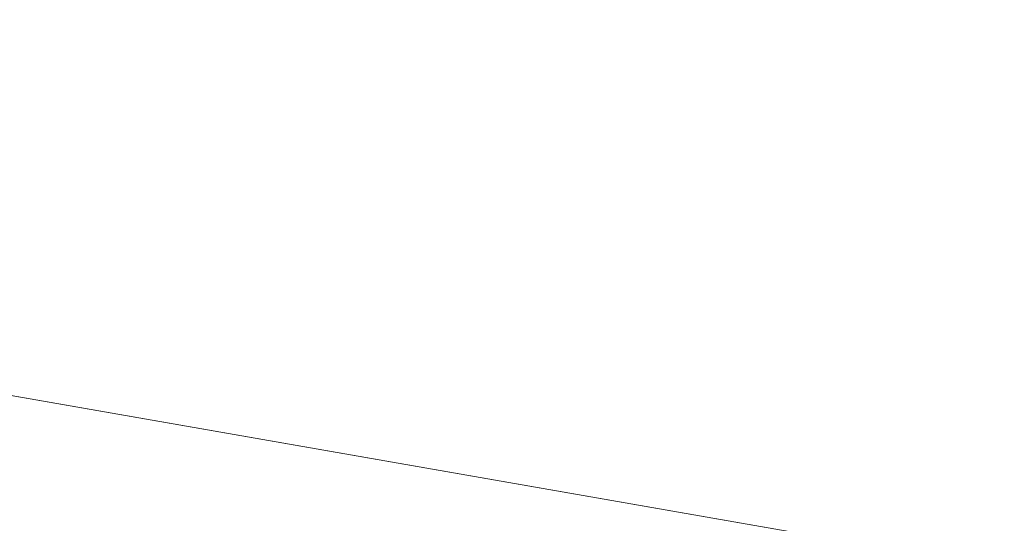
# Model space of a CAD drawing. Header units: metres. Extents: x 2514 to 227642, y 1683 to 852646.
# Tile 66 of 256: x 113628 to 113650, y 426410 to 426421. Entities that reach past the tile are written whole.
import ezdxf

# ---------------------------------------------------------------- set-up
doc = ezdxf.new("R2010")
doc.units = ezdxf.units.M
for name, color, linetype, lineweight in [('B-WE-GR-GROENVOORZIENING-GV', 252, 'Continuous', 18), ('B-WE-IE-TERREINAFSCHEIDING_KUNSTMATIG_HEKWERK-G', 252, 'IE-TERREINAFSCHEIDING-KUNSTMATIG', 18), ('B-WE-VH-VERHARDING_TEGEL-GV', 252, 'Continuous', 18)]:
    doc.layers.add(name, color=color, linetype=linetype, lineweight=lineweight)
doc.linetypes.add('IE-TERREINAFSCHEIDING-KUNSTMATIG', pattern='A,4,[82,NLCS.SHX,S=0.75,R=90,X=0,Y=0],4,-2', length=10)

msp = doc.modelspace()

# ---------------------------------------------------------------- linework, layer by layer
at = {"layer": 'B-WE-GR-GROENVOORZIENING-GV'}
msp.add_lwpolyline([(113626.1690000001, 426418.6810000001), (113620.5090000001, 426419.6700000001), (113618.7620000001, 426409.6170000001), (113679.7180000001, 426398.9660000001), (113682.1100000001, 426398.5480000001), (113683.9380000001, 426409.1100000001), (113683.2980000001, 426409.2260000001), (113676.1730000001, 426410.5120000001), (113675.7280000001, 426406.8880000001), (113672.5590000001, 426404.9670000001), (113626.0180000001, 426413.0910000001), (113626.8270000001, 426417.7470000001)], close=True, dxfattribs=at)
at = {"layer": 'B-WE-IE-TERREINAFSCHEIDING_KUNSTMATIG_HEKWERK-G', "ltscale": 0.2}
msp.add_lwpolyline([(113683.2980000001, 426409.2260000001), (113676.1730000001, 426410.5120000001), (113675.7280000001, 426406.8880000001), (113672.5590000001, 426404.9670000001), (113627.8900000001, 426412.7640000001), (113626.0180000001, 426413.0910000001), (113626.4060000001, 426415.3280000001), (113626.8270000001, 426417.7470000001), (113626.1690000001, 426418.6810000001), (113624.2750000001, 426419.0120000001), (113620.5090000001, 426419.6700000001)], dxfattribs=at)
at = {"layer": 'B-WE-VH-VERHARDING_TEGEL-GV'}
msp.add_lwpolyline([(113629.2170000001, 426469.7600000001), (113620.5090000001, 426419.6700000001), (113626.1690000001, 426418.6810000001), (113626.8270000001, 426417.7470000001), (113626.0180000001, 426413.0910000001), (113672.5590000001, 426404.9670000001), (113675.7280000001, 426406.8880000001), (113676.1730000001, 426410.5120000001), (113683.2980000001, 426409.2260000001), (113691.1480000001, 426454.6010000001), (113691.8120000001, 426458.8770000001), (113666.0280000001, 426463.3610000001)], close=True, dxfattribs=at)

doc.saveas('drawing.dxf')
